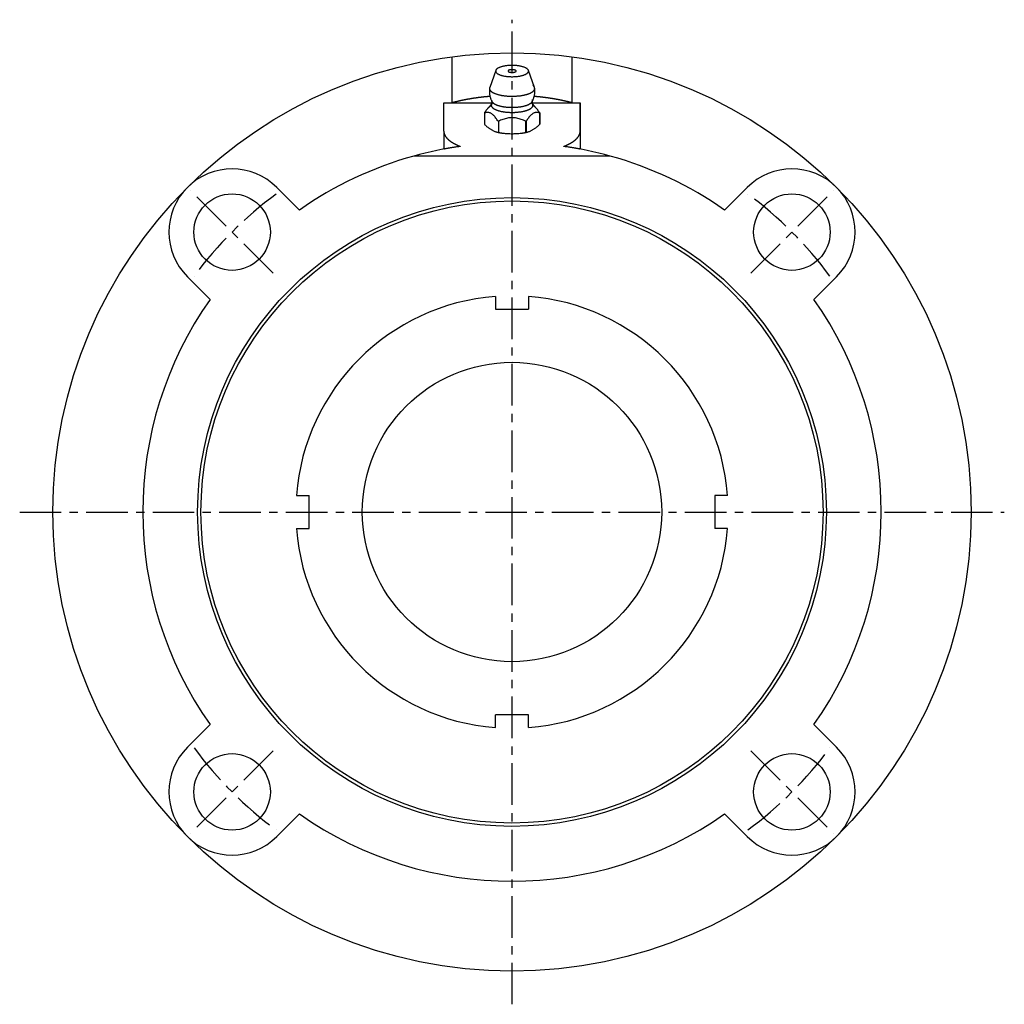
# Model space of a CAD drawing. Extents: x -148 to 326, y -148 to 326.
# Tile 1 of 10: x -148 to 148, y -148 to 148. Entities that reach past the tile are written whole.
import ezdxf

# ---------------------------------------------------------------- set-up
doc = ezdxf.new("R2010")
doc.units = 0
doc.header["$LTSCALE"] = 10
doc.linetypes.add('CENTER', pattern=[2, 1.25, -0.25, 0.25, -0.25])
doc.layers.get('0').update_dxf_attribs({"linetype": 'CONTINUOUS'})
doc.layers.add('CENTER', color=1, linetype='CENTER')

msp = doc.modelspace()

# ---------------------------------------------------------------- linework, layer by layer
for p, q in [((-18, 123.01), (-18, 136.82)), ((18, 136.82), (18, 123.01)), ((-4.88, 132.77), (-6.71, 127.6)), ((6.78, 127.6), (4.94, 132.77)), ((-20.5, 114.48), (-20.5, 123.01)), ((-20.5, 123.01), (-18, 123.01)), ((-18, 123.01), (-5.82, 123.01)), ((5.93, 123.01), (18, 123.01)), ((18, 123.01), (20.5, 123.01)), ((20.5, 114.48), (20.5, 123.01)), ((20.5, 123.01), (20.5, 109.09)), ((-8.29, 119.94), (-8.3, 116.61)), ((8.36, 119.97), (8.36, 116.64)), ((8.36, 116.61), (8.36, 119.94)), ((-4.09, 117.48), (-4.1, 114.15)), ((4.16, 114.15), (4.16, 117.48)), ((4.24, 117.5), (4.23, 114.16)), ((-20.5, 114.48), (-20.5, 109.09)), ((20.5, 114.48), (20.5, 109.09)), ((29.53, 107), (-29.53, 107)), ((-70.71, 97.58), (-63.9, 90.77)), ((63.9, 90.77), (70.71, 97.58)), ((-90.77, 63.9), (-97.58, 70.71)), ((97.58, 70.71), (90.77, 63.9)), ((-5, 64.81), (-5, 61)), ((5, 64.81), (5, 61)), ((-5, 61), (5, 61)), ((-64.81, 5), (-61, 5)), ((-61, -5), (-61, 5)), ((61, 5), (61, -5)), ((64.81, 5), (61, 5)), ((-64.81, -5), (-61, -5)), ((64.81, -5), (61, -5)), ((5, -61), (-5, -61)), ((-5, -64.81), (-5, -61)), ((5, -64.81), (5, -61)), ((-97.58, -70.71), (-90.77, -63.9)), ((90.77, -63.9), (97.58, -70.71)), ((-63.9, -90.77), (-70.71, -97.58)), ((70.71, -97.58), (63.9, -90.77))]:
    msp.add_line(p, q)
for points in [[(0.34, 132.96), (0.31, 132.97), (0.29, 132.97), (0.26, 132.97), (0.24, 132.97), (0.21, 132.97), (0.19, 132.97), (0.16, 132.98), (0.13, 132.98), (0.11, 132.98), (0.08, 132.98), (0.06, 132.98), (0.03, 132.98), (0.01, 132.98), (-0.02, 132.98), (-0.05, 132.98), (-0.07, 132.98), (-0.1, 132.98), (-0.12, 132.97), (-0.15, 132.97), (-0.17, 132.97), (-0.2, 132.97), (-0.22, 132.97), (-0.25, 132.97), (-0.28, 132.96)], [(-6.76, 127.43), (-6.78, 127.25), (-6.79, 127.08), (-6.8, 126.91), (-6.81, 126.74), (-6.81, 126.56), (-6.81, 126.39), (-6.8, 126.22), (-6.79, 126.04), (-6.78, 125.87), (-6.76, 125.7), (-6.73, 125.53), (-6.71, 125.36), (-6.67, 125.19), (-6.64, 125.02), (-6.6, 124.85), (-6.55, 124.68), (-6.5, 124.51), (-6.45, 124.35), (-6.39, 124.19), (-6.33, 124.03), (-6.26, 123.87), (-6.19, 123.71), (-6.12, 123.55), (-6.04, 123.4)], [(6.1, 123.4), (6.18, 123.55), (6.25, 123.71), (6.32, 123.87), (6.39, 124.03), (6.45, 124.19), (6.51, 124.35), (6.56, 124.51), (6.61, 124.68), (6.66, 124.85), (6.7, 125.02), (6.74, 125.19), (6.77, 125.36), (6.8, 125.53), (6.82, 125.7), (6.84, 125.87), (6.86, 126.04), (6.87, 126.22), (6.87, 126.39), (6.88, 126.56), (6.87, 126.74), (6.87, 126.91), (6.85, 127.08), (6.84, 127.25), (6.82, 127.43)], [(-8.29, 119.98), (-8.21, 120.1), (-8.13, 120.21), (-8.05, 120.33), (-7.97, 120.44), (-7.88, 120.55), (-7.8, 120.66), (-7.72, 120.77), (-7.64, 120.88), (-7.56, 120.99), (-7.47, 121.09), (-7.39, 121.19), (-7.31, 121.29), (-7.23, 121.38), (-7.15, 121.48), (-7.06, 121.57), (-6.98, 121.65), (-6.9, 121.73), (-6.81, 121.81), (-6.73, 121.89), (-6.65, 121.96), (-6.57, 122.03), (-6.48, 122.09), (-6.4, 122.15), (-6.32, 122.21)], [(-6.96, 121.67), (-6.92, 121.71), (-6.88, 121.75), (-6.85, 121.79), (-6.81, 121.83), (-6.77, 121.87), (-6.73, 121.91), (-6.69, 121.96), (-6.65, 122), (-6.62, 122.04), (-6.58, 122.09), (-6.54, 122.13), (-6.5, 122.18), (-6.46, 122.22), (-6.42, 122.27), (-6.39, 122.32), (-6.35, 122.37), (-6.31, 122.41), (-6.27, 122.46), (-6.24, 122.51), (-6.2, 122.56), (-6.16, 122.61), (-6.12, 122.66), (-6.09, 122.72), (-6.05, 122.77)], [(-6.06, 122.76), (-6.05, 122.76), (-6.05, 122.77), (-6.04, 122.79), (-6.03, 122.8), (-6.02, 122.82), (-6.01, 122.85), (-6, 122.87), (-5.99, 122.9), (-5.99, 122.93), (-5.98, 122.97), (-5.98, 123), (-5.97, 123.04), (-5.97, 123.07), (-5.97, 123.11), (-5.97, 123.15), (-5.98, 123.19), (-5.98, 123.22), (-5.99, 123.26), (-5.99, 123.29), (-6, 123.31), (-6.01, 123.34), (-6.02, 123.36), (-6.03, 123.38), (-6.04, 123.4)], [(6.1, 123.4), (6.09, 123.38), (6.08, 123.36), (6.07, 123.33), (6.07, 123.31), (6.06, 123.28), (6.05, 123.25), (6.04, 123.21), (6.04, 123.18), (6.04, 123.14), (6.03, 123.11), (6.03, 123.07), (6.04, 123.03), (6.04, 122.99), (6.05, 122.95), (6.05, 122.92), (6.06, 122.89), (6.07, 122.86), (6.08, 122.84), (6.09, 122.82), (6.09, 122.8), (6.1, 122.79), (6.11, 122.77), (6.11, 122.77), (6.12, 122.76)], [(6.11, 122.77), (6.15, 122.72), (6.19, 122.66), (6.22, 122.61), (6.26, 122.56), (6.3, 122.51), (6.34, 122.46), (6.37, 122.41), (6.41, 122.37), (6.45, 122.32), (6.49, 122.27), (6.53, 122.22), (6.56, 122.18), (6.6, 122.13), (6.64, 122.09), (6.68, 122.04), (6.72, 122), (6.76, 121.96), (6.79, 121.91), (6.83, 121.87), (6.87, 121.83), (6.91, 121.79), (6.95, 121.75), (6.98, 121.71), (7.02, 121.67)], [(6.12, 122.35), (6.22, 122.31), (6.31, 122.25), (6.4, 122.19), (6.5, 122.13), (6.59, 122.06), (6.68, 121.98), (6.78, 121.9), (6.87, 121.82), (6.96, 121.73), (7.06, 121.64), (7.15, 121.54), (7.24, 121.44), (7.34, 121.33), (7.43, 121.22), (7.52, 121.11), (7.62, 120.99), (7.71, 120.87), (7.8, 120.75), (7.89, 120.62), (7.99, 120.5), (8.08, 120.37), (8.17, 120.24), (8.26, 120.11), (8.35, 119.98)], [(-4.17, 117.5), (-4.34, 117.74), (-4.51, 117.98), (-4.68, 118.21), (-4.85, 118.44), (-5.03, 118.65), (-5.2, 118.86), (-5.37, 119.05), (-5.54, 119.23), (-5.71, 119.39), (-5.89, 119.54), (-6.06, 119.67), (-6.23, 119.78), (-6.41, 119.88), (-6.58, 119.95), (-6.75, 120.01), (-6.92, 120.05), (-7.1, 120.08), (-7.27, 120.09), (-7.44, 120.09), (-7.61, 120.07), (-7.78, 120.05), (-7.95, 120.02), (-8.12, 119.98), (-8.29, 119.94)], [(4.16, 117.48), (3.82, 117.62), (3.48, 117.76), (3.13, 117.89), (2.79, 118.02), (2.45, 118.13), (2.11, 118.24), (1.76, 118.33), (1.41, 118.4), (1.07, 118.47), (0.72, 118.51), (0.38, 118.54), (0.03, 118.55), (-0.31, 118.54), (-0.66, 118.51), (-1.01, 118.47), (-1.35, 118.4), (-1.7, 118.33), (-2.04, 118.24), (-2.39, 118.13), (-2.73, 118.02), (-3.07, 117.89), (-3.41, 117.76), (-3.75, 117.62), (-4.09, 117.48)], [(8.36, 119.94), (8.19, 119.98), (8.02, 120.02), (7.85, 120.05), (7.68, 120.07), (7.51, 120.09), (7.33, 120.09), (7.16, 120.08), (6.99, 120.05), (6.82, 120.01), (6.64, 119.95), (6.47, 119.88), (6.3, 119.78), (6.12, 119.67), (5.95, 119.54), (5.78, 119.39), (5.61, 119.23), (5.43, 119.05), (5.26, 118.86), (5.09, 118.65), (4.92, 118.44), (4.75, 118.21), (4.58, 117.98), (4.41, 117.74), (4.24, 117.5)], [(-8.3, 116.61), (-8.13, 116.43), (-7.96, 116.26), (-7.79, 116.1), (-7.62, 115.94), (-7.44, 115.79), (-7.27, 115.66), (-7.09, 115.53), (-6.91, 115.4), (-6.74, 115.29), (-6.57, 115.17), (-6.4, 115.07), (-6.23, 114.97), (-6.07, 114.87), (-5.9, 114.78), (-5.73, 114.68), (-5.55, 114.6), (-5.38, 114.51), (-5.2, 114.43), (-5.03, 114.36), (-4.85, 114.3), (-4.68, 114.25), (-4.5, 114.21), (-4.33, 114.18), (-4.17, 114.16)], [(4.23, 114.16), (4.4, 114.18), (4.57, 114.21), (4.74, 114.25), (4.91, 114.3), (5.09, 114.36), (5.27, 114.43), (5.44, 114.51), (5.62, 114.6), (5.79, 114.68), (5.96, 114.78), (6.13, 114.87), (6.3, 114.97), (6.46, 115.07), (6.63, 115.17), (6.8, 115.29), (6.98, 115.4), (7.15, 115.53), (7.33, 115.66), (7.51, 115.79), (7.68, 115.94), (7.86, 116.1), (8.03, 116.26), (8.2, 116.43), (8.36, 116.61)], [(-4.6, 114.23), (-4.53, 114.21), (-4.46, 114.19), (-4.38, 114.18), (-4.31, 114.16), (-4.23, 114.14), (-4.16, 114.13), (-4.08, 114.11), (-4.01, 114.1), (-3.93, 114.08), (-3.86, 114.06), (-3.78, 114.05), (-3.7, 114.04), (-3.62, 114.02), (-3.54, 114.01), (-3.47, 113.99), (-3.39, 113.98), (-3.31, 113.97), (-3.23, 113.95), (-3.15, 113.94), (-3.07, 113.93), (-2.99, 113.92), (-2.91, 113.91), (-2.83, 113.9), (-2.75, 113.88)], [(-4.1, 114.15), (-3.77, 114.07), (-3.43, 113.99), (-3.08, 113.93), (-2.74, 113.88), (-2.38, 113.84), (-2.03, 113.81), (-1.68, 113.78), (-1.33, 113.76), (-0.98, 113.75), (-0.64, 113.74), (-0.3, 113.73), (0.03, 113.73), (0.36, 113.73), (0.7, 113.74), (1.04, 113.75), (1.39, 113.76), (1.74, 113.78), (2.1, 113.81), (2.45, 113.84), (2.8, 113.88), (3.15, 113.93), (3.49, 113.99), (3.83, 114.07), (4.16, 114.15)], [(2.81, 113.88), (2.89, 113.9), (2.97, 113.91), (3.05, 113.92), (3.13, 113.93), (3.21, 113.94), (3.29, 113.95), (3.37, 113.97), (3.45, 113.98), (3.53, 113.99), (3.6, 114.01), (3.68, 114.02), (3.76, 114.03), (3.84, 114.05), (3.91, 114.06), (3.99, 114.08), (4.06, 114.09), (4.14, 114.11), (4.22, 114.13), (4.29, 114.14), (4.37, 114.16), (4.44, 114.18), (4.52, 114.19), (4.59, 114.21), (4.66, 114.23)], [(-15.54, 109.91), (-15.84, 109.86), (-16.13, 109.82), (-16.41, 109.78), (-16.69, 109.74), (-16.96, 109.7), (-17.22, 109.66), (-17.47, 109.62), (-17.71, 109.58), (-17.95, 109.54), (-18.17, 109.5), (-18.39, 109.47), (-18.59, 109.43), (-18.79, 109.4), (-18.97, 109.37), (-19.15, 109.34), (-19.31, 109.31), (-19.47, 109.28), (-19.61, 109.25), (-19.74, 109.23), (-19.87, 109.21), (-19.98, 109.19), (-20.08, 109.17), (-20.17, 109.15), (-20.25, 109.14), (-20.31, 109.13), (-20.37, 109.11), (-20.42, 109.11), (-20.45, 109.1), (-20.48, 109.09), (-20.49, 109.09), (-20.5, 109.09)], [(20.5, 109.09), (20.49, 109.09), (20.48, 109.09), (20.45, 109.1), (20.42, 109.11), (20.37, 109.11), (20.31, 109.13), (20.25, 109.14), (20.17, 109.15), (20.08, 109.17), (19.98, 109.19), (19.87, 109.21), (19.74, 109.23), (19.61, 109.25), (19.47, 109.28), (19.31, 109.31), (19.15, 109.34), (18.97, 109.37), (18.79, 109.4), (18.59, 109.43), (18.39, 109.47), (18.17, 109.5), (17.95, 109.54), (17.72, 109.58), (17.47, 109.62), (17.22, 109.66), (16.96, 109.7), (16.69, 109.74), (16.42, 109.78), (16.13, 109.82), (15.84, 109.86), (15.54, 109.91)]]:
    msp.add_lwpolyline(points)
for points in [[(4.98, 132.56, 0), (4.97, 132.65, 0), (4.96, 132.73, 0), (4.93, 132.81, 0), (4.89, 132.89, 0), (4.83, 132.97, 0), (4.77, 133.05, 0), (4.69, 133.13, 0), (4.6, 133.21, 0), (4.51, 133.29, 0), (4.4, 133.36, 0), (4.28, 133.43, 0), (4.15, 133.5, 0), (4.01, 133.57, 0), (3.86, 133.64, 0), (3.7, 133.7, 0), (3.53, 133.76, 0), (3.36, 133.82, 0), (3.17, 133.87, 0), (2.98, 133.92, 0), (2.78, 133.97, 0), (2.58, 134.01, 0), (2.36, 134.06, 0), (2.15, 134.09, 0), (1.93, 134.13, 0), (1.7, 134.16, 0), (1.47, 134.18, 0), (1.23, 134.21, 0), (1, 134.22, 0), (0.76, 134.24, 0), (0.52, 134.25, 0), (0.27, 134.25, 0), (0.03, 134.26, 0), (-0.21, 134.25, 0), (-0.45, 134.25, 0), (-0.69, 134.24, 0), (-0.93, 134.22, 0), (-1.17, 134.21, 0), (-1.4, 134.18, 0), (-1.64, 134.16, 0), (-1.86, 134.13, 0), (-2.08, 134.09, 0), (-2.3, 134.06, 0), (-2.51, 134.01, 0), (-2.72, 133.97, 0), (-2.92, 133.92, 0), (-3.11, 133.87, 0), (-3.29, 133.82, 0), (-3.47, 133.76, 0), (-3.64, 133.7, 0), (-3.79, 133.64, 0), (-3.94, 133.57, 0), (-4.08, 133.5, 0), (-4.21, 133.43, 0), (-4.33, 133.36, 0), (-4.44, 133.29, 0), (-4.54, 133.21, 0), (-4.63, 133.13, 0), (-4.7, 133.05, 0), (-4.77, 132.97, 0), (-4.82, 132.89, 0), (-4.86, 132.81, 0), (-4.89, 132.73, 0), (-4.91, 132.65, 0), (-4.92, 132.56, 0), (-4.91, 132.48, 0), (-4.89, 132.4, 0), (-4.86, 132.31, 0), (-4.82, 132.23, 0), (-4.77, 132.15, 0), (-4.7, 132.07, 0), (-4.63, 131.99, 0), (-4.54, 131.91, 0), (-4.44, 131.84, 0), (-4.33, 131.76, 0), (-4.21, 131.69, 0), (-4.08, 131.62, 0), (-3.94, 131.55, 0), (-3.79, 131.49, 0), (-3.64, 131.42, 0), (-3.47, 131.36, 0), (-3.29, 131.31, 0), (-3.11, 131.25, 0), (-2.92, 131.2, 0), (-2.72, 131.15, 0), (-2.51, 131.11, 0), (-2.3, 131.07, 0), (-2.08, 131.03, 0), (-1.86, 131, 0), (-1.64, 130.97, 0), (-1.4, 130.94, 0), (-1.17, 130.92, 0), (-0.93, 130.9, 0), (-0.69, 130.89, 0), (-0.45, 130.88, 0), (-0.21, 130.87, 0), (0.03, 130.87, 0), (0.27, 130.87, 0), (0.52, 130.88, 0), (0.76, 130.89, 0), (1, 130.9, 0), (1.23, 130.92, 0), (1.47, 130.94, 0), (1.7, 130.97, 0), (1.93, 131, 0), (2.15, 131.03, 0), (2.36, 131.07, 0), (2.58, 131.11, 0), (2.78, 131.15, 0), (2.98, 131.2, 0), (3.17, 131.25, 0), (3.36, 131.31, 0), (3.53, 131.36, 0), (3.7, 131.42, 0), (3.86, 131.49, 0), (4.01, 131.55, 0), (4.15, 131.62, 0), (4.28, 131.69, 0), (4.4, 131.76, 0), (4.51, 131.84, 0), (4.6, 131.91, 0), (4.69, 131.99, 0), (4.77, 132.07, 0), (4.83, 132.15, 0), (4.89, 132.23, 0), (4.93, 132.31, 0), (4.96, 132.4, 0), (4.97, 132.48, 0), (4.98, 132.56, 0)], [(1.25, 132.56, 0), (1.25, 132.58, 0), (1.24, 132.6, 0), (1.23, 132.62, 0), (1.22, 132.64, 0), (1.21, 132.66, 0), (1.19, 132.68, 0), (1.18, 132.7, 0), (1.15, 132.72, 0), (1.13, 132.74, 0), (1.1, 132.76, 0), (1.07, 132.78, 0), (1.04, 132.79, 0), (1.01, 132.81, 0), (0.97, 132.83, 0), (0.93, 132.84, 0), (0.89, 132.86, 0), (0.85, 132.87, 0), (0.8, 132.88, 0), (0.76, 132.9, 0), (0.71, 132.91, 0), (0.66, 132.92, 0), (0.6, 132.93, 0), (0.55, 132.94, 0), (0.5, 132.95, 0), (0.44, 132.95, 0), (0.38, 132.96, 0), (0.33, 132.97, 0), (0.27, 132.97, 0), (0.21, 132.97, 0), (0.15, 132.98, 0), (0.09, 132.98, 0), (0.03, 132.98, 0), (-0.03, 132.98, 0), (-0.09, 132.98, 0), (-0.15, 132.97, 0), (-0.21, 132.97, 0), (-0.26, 132.97, 0), (-0.32, 132.96, 0), (-0.38, 132.95, 0), (-0.43, 132.95, 0), (-0.49, 132.94, 0), (-0.54, 132.93, 0), (-0.59, 132.92, 0), (-0.64, 132.91, 0), (-0.69, 132.9, 0), (-0.74, 132.88, 0), (-0.78, 132.87, 0), (-0.83, 132.86, 0), (-0.87, 132.84, 0), (-0.91, 132.83, 0), (-0.94, 132.81, 0), (-0.98, 132.79, 0), (-1.01, 132.78, 0), (-1.04, 132.76, 0), (-1.07, 132.74, 0), (-1.09, 132.72, 0), (-1.11, 132.7, 0), (-1.13, 132.68, 0), (-1.15, 132.66, 0), (-1.16, 132.64, 0), (-1.17, 132.62, 0), (-1.18, 132.6, 0), (-1.18, 132.58, 0), (-1.18, 132.56, 0), (-1.18, 132.54, 0), (-1.18, 132.52, 0), (-1.17, 132.5, 0), (-1.16, 132.48, 0), (-1.15, 132.46, 0), (-1.13, 132.44, 0), (-1.11, 132.42, 0), (-1.09, 132.4, 0), (-1.07, 132.38, 0), (-1.04, 132.37, 0), (-1.01, 132.35, 0), (-0.98, 132.33, 0), (-0.94, 132.31, 0), (-0.91, 132.3, 0), (-0.87, 132.28, 0), (-0.83, 132.27, 0), (-0.78, 132.25, 0), (-0.74, 132.24, 0), (-0.69, 132.23, 0), (-0.64, 132.22, 0), (-0.59, 132.21, 0), (-0.54, 132.19, 0), (-0.49, 132.19, 0), (-0.43, 132.18, 0), (-0.38, 132.17, 0), (-0.32, 132.16, 0), (-0.26, 132.16, 0), (-0.21, 132.15, 0), (-0.15, 132.15, 0), (-0.09, 132.15, 0), (-0.03, 132.15, 0), (0.03, 132.15, 0), (0.09, 132.15, 0), (0.15, 132.15, 0), (0.21, 132.15, 0), (0.27, 132.15, 0), (0.33, 132.16, 0), (0.38, 132.16, 0), (0.44, 132.17, 0), (0.5, 132.18, 0), (0.55, 132.19, 0), (0.6, 132.19, 0), (0.66, 132.21, 0), (0.71, 132.22, 0), (0.76, 132.23, 0), (0.8, 132.24, 0), (0.85, 132.25, 0), (0.89, 132.27, 0), (0.93, 132.28, 0), (0.97, 132.3, 0), (1.01, 132.31, 0), (1.04, 132.33, 0), (1.07, 132.35, 0), (1.1, 132.37, 0), (1.13, 132.38, 0), (1.15, 132.4, 0), (1.18, 132.42, 0), (1.19, 132.44, 0), (1.21, 132.46, 0), (1.22, 132.48, 0), (1.23, 132.5, 0), (1.24, 132.52, 0), (1.25, 132.54, 0), (1.25, 132.56, 0)], [(-6.5, 127.97, 0), (-6.55, 127.9, 0), (-6.6, 127.83, 0), (-6.64, 127.77, 0), (-6.67, 127.7, 0), (-6.7, 127.63, 0), (-6.73, 127.56, 0), (-6.74, 127.49, 0), (-6.76, 127.42, 0), (-6.76, 127.35, 0), (-6.76, 127.28, 0), (-6.75, 127.22, 0), (-6.74, 127.15, 0), (-6.72, 127.08, 0), (-6.7, 127.01, 0), (-6.67, 126.94, 0), (-6.63, 126.87, 0), (-6.59, 126.81, 0), (-6.54, 126.74, 0), (-6.49, 126.67, 0), (-6.43, 126.61, 0), (-6.36, 126.54, 0), (-6.29, 126.47, 0), (-6.22, 126.41, 0), (-6.14, 126.35, 0), (-6.05, 126.28, 0), (-5.95, 126.22, 0), (-5.86, 126.16, 0), (-5.75, 126.1, 0), (-5.64, 126.05, 0), (-5.53, 125.99, 0), (-5.41, 125.93, 0), (-5.29, 125.88, 0), (-5.16, 125.82, 0), (-5.03, 125.77, 0), (-4.89, 125.72, 0), (-4.75, 125.67, 0), (-4.6, 125.62, 0), (-4.45, 125.58, 0), (-4.3, 125.53, 0), (-4.14, 125.49, 0), (-3.98, 125.45, 0), (-3.82, 125.41, 0), (-3.65, 125.37, 0), (-3.48, 125.33, 0), (-3.3, 125.3, 0), (-3.13, 125.26, 0), (-2.94, 125.23, 0), (-2.76, 125.2, 0), (-2.58, 125.18, 0), (-2.39, 125.15, 0), (-2.2, 125.13, 0), (-2.01, 125.11, 0), (-1.81, 125.08, 0), (-1.62, 125.07, 0), (-1.42, 125.05, 0), (-1.22, 125.04, 0), (-1.02, 125.03, 0), (-0.82, 125.02, 0), (-0.62, 125.01, 0), (-0.42, 125, 0), (-0.22, 125, 0), (-0.02, 125, 0), (0.18, 125, 0), (0.39, 125, 0), (0.59, 125, 0), (0.79, 125.01, 0), (0.99, 125.02, 0), (1.19, 125.03, 0), (1.39, 125.04, 0), (1.59, 125.06, 0), (1.78, 125.08, 0), (1.98, 125.09, 0), (2.17, 125.11, 0), (2.36, 125.14, 0), (2.55, 125.16, 0), (2.74, 125.19, 0), (2.92, 125.22, 0), (3.1, 125.25, 0), (3.28, 125.28, 0), (3.46, 125.31, 0), (3.63, 125.35, 0), (3.8, 125.39, 0), (3.97, 125.43, 0), (4.13, 125.47, 0), (4.29, 125.51, 0), (4.44, 125.56, 0), (4.6, 125.6, 0), (4.74, 125.65, 0), (4.89, 125.7, 0), (5.03, 125.75, 0), (5.16, 125.8, 0), (5.29, 125.85, 0), (5.42, 125.91, 0), (5.54, 125.96, 0), (5.65, 126.02, 0), (5.76, 126.08, 0), (5.87, 126.13, 0), (5.97, 126.19, 0), (6.07, 126.25, 0), (6.16, 126.32, 0), (6.24, 126.38, 0), (6.32, 126.44, 0), (6.39, 126.51, 0), (6.46, 126.57, 0), (6.52, 126.64, 0), (6.58, 126.7, 0), (6.63, 126.77, 0), (6.68, 126.84, 0), (6.72, 126.91, 0), (6.75, 126.98, 0), (6.78, 127.04, 0), (6.8, 127.11, 0), (6.81, 127.18, 0), (6.82, 127.25, 0), (6.83, 127.32, 0), (6.82, 127.39, 0), (6.81, 127.46, 0), (6.8, 127.53, 0), (6.78, 127.6, 0), (6.75, 127.67, 0), (6.72, 127.73, 0), (6.68, 127.8, 0), (6.64, 127.87, 0), (6.59, 127.94, 0), (6.53, 128, 0), (6.47, 128.07, 0), (6.4, 128.13, 0), (6.33, 128.2, 0)], [(-6.5, 124.94, 0), (-6.6, 124.93, 0), (-6.7, 124.92, 0), (-6.79, 124.92, 0), (-6.89, 124.91, 0), (-6.99, 124.9, 0), (-7.09, 124.89, 0), (-7.18, 124.88, 0), (-7.28, 124.87, 0), (-7.38, 124.86, 0), (-7.47, 124.85, 0), (-7.57, 124.84, 0), (-7.67, 124.84, 0), (-7.76, 124.83, 0), (-7.86, 124.82, 0), (-7.95, 124.81, 0), (-8.05, 124.8, 0), (-8.15, 124.79, 0), (-8.24, 124.78, 0), (-8.34, 124.77, 0), (-8.43, 124.76, 0), (-8.53, 124.75, 0), (-8.62, 124.74, 0), (-8.72, 124.73, 0), (-8.82, 124.72, 0), (-8.91, 124.71, 0), (-9.01, 124.69, 0), (-9.1, 124.68, 0), (-9.2, 124.67, 0), (-9.29, 124.66, 0), (-9.39, 124.65, 0), (-9.48, 124.64, 0), (-9.57, 124.63, 0), (-9.67, 124.62, 0), (-9.76, 124.6, 0), (-9.86, 124.59, 0), (-9.95, 124.58, 0), (-10.05, 124.57, 0), (-10.14, 124.56, 0), (-10.23, 124.54, 0), (-10.33, 124.53, 0), (-10.42, 124.52, 0), (-10.51, 124.51, 0), (-10.61, 124.49, 0), (-10.7, 124.48, 0), (-10.79, 124.47, 0), (-10.89, 124.45, 0), (-10.98, 124.44, 0), (-11.07, 124.43, 0), (-11.16, 124.41, 0), (-11.26, 124.4, 0), (-11.35, 124.39, 0), (-11.44, 124.37, 0), (-11.53, 124.36, 0), (-11.63, 124.34, 0), (-11.72, 124.33, 0), (-11.81, 124.32, 0), (-11.9, 124.3, 0), (-11.99, 124.29, 0), (-12.08, 124.27, 0), (-12.17, 124.26, 0), (-12.27, 124.24, 0), (-12.36, 124.23, 0), (-12.45, 124.21, 0), (-12.54, 124.2, 0), (-12.63, 124.18, 0), (-12.72, 124.17, 0), (-12.81, 124.15, 0), (-12.9, 124.14, 0), (-12.99, 124.12, 0), (-13.08, 124.11, 0), (-13.17, 124.09, 0), (-13.26, 124.07, 0), (-13.35, 124.06, 0), (-13.44, 124.04, 0), (-13.53, 124.03, 0), (-13.61, 124.01, 0), (-13.7, 123.99, 0), (-13.79, 123.98, 0), (-13.88, 123.96, 0), (-13.97, 123.94, 0), (-14.06, 123.93, 0), (-14.15, 123.91, 0), (-14.23, 123.89, 0), (-14.32, 123.87, 0), (-14.41, 123.86, 0), (-14.5, 123.84, 0), (-14.58, 123.82, 0), (-14.67, 123.8, 0), (-14.76, 123.79, 0), (-14.84, 123.77, 0), (-14.93, 123.75, 0), (-15.02, 123.73, 0), (-15.1, 123.71, 0), (-15.19, 123.7, 0), (-15.27, 123.68, 0), (-15.36, 123.66, 0), (-15.45, 123.64, 0), (-15.53, 123.62, 0), (-15.62, 123.6, 0), (-15.7, 123.58, 0), (-15.79, 123.56, 0), (-15.87, 123.55, 0), (-15.96, 123.53, 0), (-16.04, 123.51, 0), (-16.12, 123.49, 0), (-16.21, 123.47, 0), (-16.29, 123.45, 0), (-16.38, 123.43, 0), (-16.46, 123.41, 0), (-16.54, 123.39, 0), (-16.63, 123.37, 0), (-16.71, 123.35, 0), (-16.79, 123.33, 0), (-16.87, 123.31, 0), (-16.96, 123.29, 0), (-17.04, 123.27, 0), (-17.12, 123.25, 0), (-17.2, 123.22, 0), (-17.28, 123.2, 0), (-17.36, 123.18, 0), (-17.45, 123.16, 0), (-17.53, 123.14, 0), (-17.61, 123.12, 0), (-17.69, 123.1, 0), (-17.77, 123.08, 0), (-17.85, 123.06, 0), (-17.93, 123.03, 0), (-18.01, 123.01, 0)], [(18.01, 123.01, 0), (17.93, 123.03, 0), (17.85, 123.06, 0), (17.77, 123.08, 0), (17.69, 123.1, 0), (17.61, 123.12, 0), (17.53, 123.14, 0), (17.45, 123.16, 0), (17.37, 123.18, 0), (17.29, 123.2, 0), (17.21, 123.22, 0), (17.13, 123.24, 0), (17.05, 123.26, 0), (16.97, 123.28, 0), (16.88, 123.31, 0), (16.8, 123.33, 0), (16.72, 123.34, 0), (16.64, 123.36, 0), (16.56, 123.39, 0), (16.47, 123.41, 0), (16.39, 123.42, 0), (16.31, 123.44, 0), (16.22, 123.46, 0), (16.14, 123.48, 0), (16.06, 123.5, 0), (15.97, 123.52, 0), (15.89, 123.54, 0), (15.81, 123.56, 0), (15.72, 123.58, 0), (15.64, 123.6, 0), (15.55, 123.62, 0), (15.47, 123.64, 0), (15.38, 123.65, 0), (15.3, 123.67, 0), (15.21, 123.69, 0), (15.13, 123.71, 0), (15.04, 123.73, 0), (14.96, 123.74, 0), (14.87, 123.76, 0), (14.79, 123.78, 0), (14.7, 123.8, 0), (14.61, 123.81, 0), (14.53, 123.83, 0), (14.44, 123.85, 0), (14.36, 123.87, 0), (14.27, 123.88, 0), (14.18, 123.9, 0), (14.09, 123.92, 0), (14.01, 123.94, 0), (13.92, 123.95, 0), (13.83, 123.97, 0), (13.74, 123.98, 0), (13.66, 124, 0), (13.57, 124.02, 0), (13.48, 124.03, 0), (13.39, 124.05, 0), (13.3, 124.07, 0), (13.21, 124.08, 0), (13.13, 124.1, 0), (13.04, 124.11, 0), (12.95, 124.13, 0), (12.86, 124.14, 0), (12.77, 124.16, 0), (12.68, 124.17, 0), (12.59, 124.19, 0), (12.5, 124.2, 0), (12.41, 124.22, 0), (12.32, 124.23, 0), (12.23, 124.25, 0), (12.14, 124.27, 0), (12.05, 124.28, 0), (11.96, 124.29, 0), (11.87, 124.31, 0), (11.78, 124.32, 0), (11.69, 124.34, 0), (11.6, 124.35, 0), (11.5, 124.36, 0), (11.41, 124.38, 0), (11.32, 124.39, 0), (11.23, 124.41, 0), (11.14, 124.42, 0), (11.05, 124.43, 0), (10.95, 124.44, 0), (10.86, 124.46, 0), (10.77, 124.47, 0), (10.68, 124.48, 0), (10.59, 124.5, 0), (10.49, 124.51, 0), (10.4, 124.52, 0), (10.31, 124.53, 0), (10.21, 124.55, 0), (10.12, 124.56, 0), (10.03, 124.57, 0), (9.94, 124.58, 0), (9.84, 124.59, 0), (9.75, 124.61, 0), (9.66, 124.62, 0), (9.56, 124.63, 0), (9.47, 124.64, 0), (9.37, 124.65, 0), (9.28, 124.66, 0), (9.19, 124.67, 0), (9.09, 124.69, 0), (9, 124.7, 0), (8.9, 124.71, 0), (8.81, 124.72, 0), (8.71, 124.73, 0), (8.62, 124.74, 0), (8.53, 124.75, 0), (8.43, 124.76, 0), (8.34, 124.77, 0), (8.24, 124.78, 0), (8.15, 124.79, 0), (8.05, 124.8, 0), (7.96, 124.81, 0), (7.86, 124.82, 0), (7.76, 124.83, 0), (7.67, 124.84, 0), (7.57, 124.84, 0), (7.48, 124.85, 0), (7.38, 124.86, 0), (7.29, 124.87, 0), (7.19, 124.88, 0), (7.09, 124.89, 0), (7, 124.9, 0), (6.9, 124.91, 0), (6.81, 124.91, 0), (6.71, 124.92, 0), (6.61, 124.93, 0)], [(-5.95, 122.89, 0), (-6.01, 122.83, 0), (-6.05, 122.77, 0), (-6.09, 122.7, 0), (-6.13, 122.64, 0), (-6.16, 122.58, 0), (-6.18, 122.52, 0), (-6.2, 122.45, 0), (-6.21, 122.39, 0), (-6.22, 122.33, 0), (-6.22, 122.26, 0), (-6.22, 122.2, 0), (-6.21, 122.13, 0), (-6.2, 122.07, 0), (-6.18, 122.01, 0), (-6.15, 121.94, 0), (-6.12, 121.88, 0), (-6.08, 121.82, 0), (-6.04, 121.76, 0), (-5.99, 121.7, 0), (-5.94, 121.64, 0), (-5.88, 121.58, 0), (-5.82, 121.52, 0), (-5.75, 121.46, 0), (-5.68, 121.4, 0), (-5.6, 121.34, 0), (-5.52, 121.28, 0), (-5.43, 121.23, 0), (-5.34, 121.17, 0), (-5.24, 121.12, 0), (-5.14, 121.06, 0), (-5.03, 121.01, 0), (-4.92, 120.96, 0), (-4.81, 120.91, 0), (-4.69, 120.86, 0), (-4.56, 120.81, 0), (-4.43, 120.77, 0), (-4.3, 120.72, 0), (-4.17, 120.68, 0), (-4.03, 120.64, 0), (-3.88, 120.6, 0), (-3.74, 120.56, 0), (-3.59, 120.52, 0), (-3.43, 120.49, 0), (-3.28, 120.45, 0), (-3.12, 120.42, 0), (-2.96, 120.39, 0), (-2.79, 120.36, 0), (-2.62, 120.33, 0), (-2.46, 120.3, 0), (-2.28, 120.28, 0), (-2.11, 120.26, 0), (-1.93, 120.24, 0), (-1.76, 120.22, 0), (-1.58, 120.2, 0), (-1.4, 120.18, 0), (-1.22, 120.17, 0), (-1.03, 120.16, 0), (-0.85, 120.15, 0), (-0.67, 120.14, 0), (-0.48, 120.14, 0), (-0.3, 120.13, 0), (-0.11, 120.13, 0), (0.07, 120.13, 0), (0.26, 120.13, 0), (0.45, 120.13, 0), (0.63, 120.14, 0), (0.82, 120.14, 0), (1, 120.15, 0), (1.18, 120.16, 0), (1.36, 120.18, 0), (1.55, 120.19, 0), (1.72, 120.21, 0), (1.9, 120.22, 0), (2.08, 120.25, 0), (2.25, 120.27, 0), (2.43, 120.29, 0), (2.6, 120.32, 0), (2.77, 120.34, 0), (2.93, 120.37, 0), (3.09, 120.4, 0), (3.25, 120.43, 0), (3.41, 120.47, 0), (3.57, 120.5, 0), (3.72, 120.54, 0), (3.87, 120.58, 0), (4.01, 120.62, 0), (4.15, 120.66, 0), (4.29, 120.7, 0), (4.43, 120.75, 0), (4.56, 120.79, 0), (4.68, 120.84, 0), (4.8, 120.89, 0), (4.92, 120.93, 0), (5.04, 120.98, 0), (5.15, 121.04, 0), (5.25, 121.09, 0), (5.35, 121.14, 0), (5.45, 121.2, 0), (5.54, 121.25, 0), (5.62, 121.31, 0), (5.7, 121.37, 0), (5.78, 121.42, 0), (5.85, 121.48, 0), (5.91, 121.54, 0), (5.97, 121.6, 0), (6.03, 121.66, 0), (6.08, 121.72, 0), (6.12, 121.79, 0), (6.16, 121.85, 0), (6.2, 121.91, 0), (6.23, 121.97, 0), (6.25, 122.04, 0), (6.27, 122.1, 0), (6.28, 122.16, 0), (6.28, 122.23, 0), (6.29, 122.29, 0), (6.28, 122.35, 0), (6.27, 122.42, 0), (6.25, 122.48, 0), (6.23, 122.54, 0), (6.21, 122.61, 0), (6.17, 122.67, 0), (6.14, 122.73, 0), (6.09, 122.79, 0), (6.05, 122.86, 0), (5.99, 122.92, 0), (5.93, 122.98, 0), (5.87, 123.04, 0)], [(-6.13, 123.77, 0), (-6.13, 123.72, 0), (-6.13, 123.67, 0), (-6.12, 123.61, 0), (-6.1, 123.56, 0), (-6.09, 123.5, 0), (-6.06, 123.45, 0), (-6.04, 123.4, 0), (-6.01, 123.34, 0), (-5.98, 123.29, 0), (-5.94, 123.24, 0), (-5.9, 123.19, 0), (-5.85, 123.14, 0), (-5.8, 123.09, 0), (-5.75, 123.04, 0), (-5.7, 122.99, 0), (-5.64, 122.94, 0), (-5.57, 122.89, 0), (-5.5, 122.84, 0), (-5.43, 122.79, 0), (-5.36, 122.74, 0), (-5.28, 122.7, 0), (-5.2, 122.65, 0), (-5.12, 122.61, 0), (-5.03, 122.56, 0), (-4.94, 122.52, 0), (-4.84, 122.47, 0), (-4.74, 122.43, 0), (-4.64, 122.39, 0), (-4.54, 122.35, 0), (-4.43, 122.31, 0), (-4.32, 122.27, 0), (-4.21, 122.24, 0), (-4.1, 122.2, 0), (-3.98, 122.16, 0), (-3.86, 122.13, 0), (-3.74, 122.1, 0), (-3.61, 122.06, 0), (-3.48, 122.03, 0), (-3.35, 122, 0), (-3.22, 121.97, 0), (-3.09, 121.95, 0), (-2.95, 121.92, 0), (-2.81, 121.89, 0), (-2.67, 121.87, 0), (-2.53, 121.85, 0), (-2.39, 121.83, 0), (-2.24, 121.81, 0), (-2.09, 121.79, 0), (-1.95, 121.77, 0), (-1.8, 121.75, 0), (-1.65, 121.74, 0), (-1.5, 121.72, 0), (-1.34, 121.71, 0), (-1.19, 121.7, 0), (-1.04, 121.69, 0), (-0.88, 121.68, 0), (-0.73, 121.67, 0), (-0.57, 121.67, 0), (-0.41, 121.66, 0), (-0.26, 121.66, 0), (-0.1, 121.66, 0), (0.06, 121.66, 0), (0.21, 121.66, 0), (0.37, 121.66, 0), (0.53, 121.66, 0), (0.68, 121.67, 0), (0.84, 121.67, 0), (0.99, 121.68, 0), (1.15, 121.69, 0), (1.3, 121.7, 0), (1.45, 121.71, 0), (1.61, 121.73, 0), (1.76, 121.74, 0), (1.91, 121.76, 0), (2.06, 121.77, 0), (2.2, 121.79, 0), (2.35, 121.81, 0), (2.49, 121.83, 0), (2.64, 121.85, 0), (2.78, 121.88, 0), (2.92, 121.9, 0), (3.06, 121.93, 0), (3.19, 121.95, 0), (3.32, 121.98, 0), (3.46, 122.01, 0), (3.59, 122.04, 0), (3.71, 122.07, 0), (3.84, 122.11, 0), (3.96, 122.14, 0), (4.08, 122.17, 0), (4.2, 122.21, 0), (4.31, 122.25, 0), (4.42, 122.28, 0), (4.53, 122.32, 0), (4.64, 122.36, 0), (4.74, 122.4, 0), (4.84, 122.45, 0), (4.93, 122.49, 0), (5.03, 122.53, 0), (5.12, 122.58, 0), (5.21, 122.62, 0), (5.29, 122.67, 0), (5.37, 122.71, 0), (5.45, 122.76, 0), (5.52, 122.81, 0), (5.59, 122.85, 0), (5.66, 122.9, 0), (5.72, 122.95, 0), (5.78, 123, 0), (5.83, 123.05, 0), (5.88, 123.1, 0), (5.93, 123.15, 0), (5.97, 123.2, 0), (6.01, 123.26, 0), (6.05, 123.31, 0), (6.08, 123.36, 0), (6.11, 123.41, 0), (6.13, 123.47, 0), (6.15, 123.52, 0), (6.17, 123.57, 0), (6.18, 123.63, 0), (6.19, 123.68, 0), (6.2, 123.73, 0), (6.2, 123.79, 0), (6.19, 123.84, 0), (6.19, 123.9, 0), (6.17, 123.95, 0), (6.16, 124, 0)], [(-4.17, 117.5, 0), (-4.17, 117.5, 0), (-4.17, 117.5, 0), (-4.17, 117.5, 0), (-4.17, 117.5, 0), (-4.17, 117.5, 0), (-4.17, 117.5, 0), (-4.17, 117.5, 0), (-4.17, 117.5, 0), (-4.17, 117.5, 0), (-4.17, 117.5, 0), (-4.17, 117.5, 0), (-4.16, 117.5, 0), (-4.16, 117.5, 0), (-4.16, 117.5, 0), (-4.16, 117.5, 0), (-4.16, 117.5, 0), (-4.16, 117.5, 0), (-4.16, 117.5, 0), (-4.16, 117.5, 0), (-4.16, 117.49, 0), (-4.16, 117.49, 0), (-4.16, 117.49, 0), (-4.16, 117.49, 0), (-4.16, 117.49, 0), (-4.16, 117.49, 0), (-4.16, 117.49, 0), (-4.16, 117.49, 0), (-4.15, 117.49, 0), (-4.15, 117.49, 0), (-4.15, 117.49, 0), (-4.15, 117.49, 0), (-4.15, 117.49, 0), (-4.15, 117.49, 0), (-4.15, 117.49, 0), (-4.15, 117.49, 0), (-4.15, 117.49, 0), (-4.15, 117.49, 0), (-4.15, 117.49, 0), (-4.15, 117.49, 0), (-4.15, 117.49, 0), (-4.15, 117.49, 0), (-4.15, 117.49, 0), (-4.15, 117.49, 0), (-4.14, 117.49, 0), (-4.14, 117.49, 0), (-4.14, 117.49, 0), (-4.14, 117.49, 0), (-4.14, 117.49, 0), (-4.14, 117.49, 0), (-4.14, 117.49, 0), (-4.14, 117.49, 0), (-4.14, 117.49, 0), (-4.14, 117.49, 0), (-4.14, 117.49, 0), (-4.14, 117.49, 0), (-4.14, 117.49, 0), (-4.14, 117.49, 0), (-4.14, 117.49, 0), (-4.14, 117.49, 0), (-4.13, 117.49, 0), (-4.13, 117.49, 0), (-4.13, 117.49, 0), (-4.13, 117.49, 0), (-4.13, 117.49, 0), (-4.13, 117.49, 0), (-4.13, 117.49, 0), (-4.13, 117.49, 0), (-4.13, 117.49, 0), (-4.13, 117.49, 0), (-4.13, 117.49, 0), (-4.13, 117.49, 0), (-4.13, 117.49, 0), (-4.13, 117.49, 0), (-4.13, 117.49, 0), (-4.13, 117.49, 0), (-4.12, 117.49, 0), (-4.12, 117.49, 0), (-4.12, 117.49, 0), (-4.12, 117.49, 0), (-4.12, 117.49, 0), (-4.12, 117.49, 0), (-4.12, 117.49, 0), (-4.12, 117.49, 0), (-4.12, 117.49, 0), (-4.12, 117.49, 0), (-4.12, 117.49, 0), (-4.12, 117.49, 0), (-4.12, 117.49, 0), (-4.12, 117.49, 0), (-4.12, 117.49, 0), (-4.12, 117.49, 0), (-4.11, 117.48, 0), (-4.11, 117.48, 0), (-4.11, 117.48, 0), (-4.11, 117.48, 0), (-4.11, 117.48, 0), (-4.11, 117.48, 0), (-4.11, 117.48, 0), (-4.11, 117.48, 0), (-4.11, 117.48, 0), (-4.11, 117.48, 0), (-4.11, 117.48, 0), (-4.11, 117.48, 0), (-4.11, 117.48, 0), (-4.11, 117.48, 0), (-4.11, 117.48, 0), (-4.1, 117.48, 0), (-4.1, 117.48, 0), (-4.1, 117.48, 0), (-4.1, 117.48, 0), (-4.1, 117.48, 0), (-4.1, 117.48, 0), (-4.1, 117.48, 0), (-4.1, 117.48, 0), (-4.1, 117.48, 0), (-4.1, 117.48, 0), (-4.1, 117.48, 0), (-4.1, 117.48, 0), (-4.1, 117.48, 0), (-4.1, 117.48, 0), (-4.1, 117.48, 0), (-4.1, 117.48, 0), (-4.09, 117.48, 0), (-4.09, 117.48, 0), (-4.09, 117.48, 0), (-4.09, 117.48, 0), (-4.09, 117.48, 0), (-4.09, 117.48, 0)], [(-20.5, 114.48, 0), (-20.5, 114.44, 0), (-20.5, 114.4, 0), (-20.5, 114.36, 0), (-20.49, 114.32, 0), (-20.49, 114.28, 0), (-20.49, 114.25, 0), (-20.48, 114.21, 0), (-20.48, 114.17, 0), (-20.47, 114.13, 0), (-20.47, 114.09, 0), (-20.46, 114.05, 0), (-20.45, 114.01, 0), (-20.45, 113.97, 0), (-20.44, 113.94, 0), (-20.43, 113.9, 0), (-20.42, 113.86, 0), (-20.41, 113.82, 0), (-20.4, 113.78, 0), (-20.39, 113.74, 0), (-20.37, 113.7, 0), (-20.36, 113.66, 0), (-20.35, 113.62, 0), (-20.33, 113.59, 0), (-20.32, 113.55, 0), (-20.3, 113.51, 0), (-20.29, 113.47, 0), (-20.27, 113.43, 0), (-20.25, 113.39, 0), (-20.23, 113.36, 0), (-20.22, 113.32, 0), (-20.2, 113.28, 0), (-20.18, 113.24, 0), (-20.16, 113.2, 0), (-20.14, 113.16, 0), (-20.11, 113.13, 0), (-20.09, 113.09, 0), (-20.07, 113.05, 0), (-20.05, 113.01, 0), (-20.02, 112.97, 0), (-20, 112.94, 0), (-19.97, 112.9, 0), (-19.95, 112.86, 0), (-19.92, 112.82, 0), (-19.89, 112.78, 0), (-19.86, 112.75, 0), (-19.84, 112.71, 0), (-19.81, 112.67, 0), (-19.78, 112.63, 0), (-19.75, 112.6, 0), (-19.72, 112.56, 0), (-19.68, 112.52, 0), (-19.65, 112.48, 0), (-19.62, 112.45, 0), (-19.59, 112.41, 0), (-19.55, 112.37, 0), (-19.52, 112.33, 0), (-19.48, 112.3, 0), (-19.45, 112.26, 0), (-19.41, 112.22, 0), (-19.37, 112.19, 0), (-19.34, 112.15, 0), (-19.3, 112.11, 0), (-19.26, 112.08, 0), (-19.22, 112.04, 0), (-19.18, 112, 0), (-19.14, 111.97, 0), (-19.1, 111.93, 0), (-19.06, 111.89, 0), (-19.02, 111.86, 0), (-18.97, 111.82, 0), (-18.93, 111.79, 0), (-18.88, 111.75, 0), (-18.84, 111.72, 0), (-18.8, 111.68, 0), (-18.75, 111.64, 0), (-18.7, 111.61, 0), (-18.66, 111.57, 0), (-18.61, 111.54, 0), (-18.56, 111.5, 0), (-18.51, 111.47, 0), (-18.46, 111.43, 0), (-18.41, 111.4, 0), (-18.36, 111.36, 0), (-18.31, 111.33, 0), (-18.26, 111.29, 0), (-18.21, 111.26, 0), (-18.16, 111.22, 0), (-18.1, 111.19, 0), (-18.05, 111.16, 0), (-18, 111.12, 0), (-17.94, 111.09, 0), (-17.89, 111.05, 0), (-17.83, 111.02, 0), (-17.77, 110.98, 0), (-17.72, 110.95, 0), (-17.66, 110.92, 0), (-17.6, 110.88, 0), (-17.54, 110.85, 0), (-17.48, 110.82, 0), (-17.42, 110.78, 0), (-17.36, 110.75, 0), (-17.3, 110.72, 0), (-17.24, 110.69, 0), (-17.18, 110.65, 0), (-17.12, 110.62, 0), (-17.05, 110.59, 0), (-16.99, 110.56, 0), (-16.93, 110.52, 0), (-16.86, 110.49, 0), (-16.8, 110.46, 0), (-16.73, 110.43, 0), (-16.67, 110.4, 0), (-16.6, 110.36, 0), (-16.53, 110.33, 0), (-16.46, 110.3, 0), (-16.4, 110.27, 0), (-16.33, 110.24, 0), (-16.26, 110.21, 0), (-16.19, 110.18, 0), (-16.12, 110.15, 0), (-16.05, 110.12, 0), (-15.98, 110.09, 0), (-15.91, 110.06, 0), (-15.83, 110.03, 0), (-15.76, 110, 0), (-15.69, 109.97, 0), (-15.61, 109.94, 0), (-15.54, 109.91, 0)], [(4.16, 114.15, 0), (4.16, 114.15, 0), (4.17, 114.15, 0), (4.17, 114.15, 0), (4.17, 114.15, 0), (4.17, 114.15, 0), (4.17, 114.15, 0), (4.17, 114.15, 0), (4.17, 114.15, 0), (4.17, 114.15, 0), (4.17, 114.15, 0), (4.17, 114.15, 0), (4.17, 114.15, 0), (4.17, 114.15, 0), (4.17, 114.15, 0), (4.17, 114.15, 0), (4.17, 114.15, 0), (4.17, 114.15, 0), (4.17, 114.15, 0), (4.17, 114.15, 0), (4.17, 114.15, 0), (4.18, 114.15, 0), (4.18, 114.15, 0), (4.18, 114.15, 0), (4.18, 114.15, 0), (4.18, 114.15, 0), (4.18, 114.15, 0), (4.18, 114.15, 0), (4.18, 114.15, 0), (4.18, 114.15, 0), (4.18, 114.15, 0), (4.18, 114.15, 0), (4.18, 114.15, 0), (4.18, 114.15, 0), (4.18, 114.15, 0), (4.18, 114.15, 0), (4.18, 114.15, 0), (4.18, 114.15, 0), (4.18, 114.15, 0), (4.18, 114.15, 0), (4.19, 114.15, 0), (4.19, 114.15, 0), (4.19, 114.15, 0), (4.19, 114.15, 0), (4.19, 114.15, 0), (4.19, 114.15, 0), (4.19, 114.15, 0), (4.19, 114.15, 0), (4.19, 114.15, 0), (4.19, 114.15, 0), (4.19, 114.15, 0), (4.19, 114.15, 0), (4.19, 114.15, 0), (4.19, 114.15, 0), (4.19, 114.15, 0), (4.19, 114.15, 0), (4.19, 114.16, 0), (4.19, 114.16, 0), (4.19, 114.16, 0), (4.2, 114.16, 0), (4.2, 114.16, 0), (4.2, 114.16, 0), (4.2, 114.16, 0), (4.2, 114.16, 0), (4.2, 114.16, 0), (4.2, 114.16, 0), (4.2, 114.16, 0), (4.2, 114.16, 0), (4.2, 114.16, 0), (4.2, 114.16, 0), (4.2, 114.16, 0), (4.2, 114.16, 0), (4.2, 114.16, 0), (4.2, 114.16, 0), (4.2, 114.16, 0), (4.2, 114.16, 0), (4.2, 114.16, 0), (4.2, 114.16, 0), (4.21, 114.16, 0), (4.21, 114.16, 0), (4.21, 114.16, 0), (4.21, 114.16, 0), (4.21, 114.16, 0), (4.21, 114.16, 0), (4.21, 114.16, 0), (4.21, 114.16, 0), (4.21, 114.16, 0), (4.21, 114.16, 0), (4.21, 114.16, 0), (4.21, 114.16, 0), (4.21, 114.16, 0), (4.21, 114.16, 0), (4.21, 114.16, 0), (4.21, 114.16, 0), (4.21, 114.16, 0), (4.21, 114.16, 0), (4.21, 114.16, 0), (4.22, 114.16, 0), (4.22, 114.16, 0), (4.22, 114.16, 0), (4.22, 114.16, 0), (4.22, 114.16, 0), (4.22, 114.16, 0), (4.22, 114.16, 0), (4.22, 114.16, 0), (4.22, 114.16, 0), (4.22, 114.16, 0), (4.22, 114.16, 0), (4.22, 114.16, 0), (4.22, 114.16, 0), (4.22, 114.16, 0), (4.22, 114.16, 0), (4.22, 114.16, 0), (4.22, 114.16, 0), (4.22, 114.16, 0), (4.22, 114.16, 0), (4.23, 114.16, 0), (4.23, 114.16, 0), (4.23, 114.16, 0), (4.23, 114.16, 0), (4.23, 114.16, 0), (4.23, 114.16, 0), (4.23, 114.16, 0), (4.23, 114.16, 0), (4.23, 114.16, 0), (4.23, 114.16, 0), (4.23, 114.16, 0), (4.23, 114.16, 0), (4.23, 114.16, 0)], [(15.54, 109.91, 0), (15.61, 109.94, 0), (15.69, 109.97, 0), (15.76, 110, 0), (15.83, 110.03, 0), (15.91, 110.06, 0), (15.98, 110.09, 0), (16.05, 110.12, 0), (16.12, 110.15, 0), (16.19, 110.18, 0), (16.26, 110.21, 0), (16.33, 110.24, 0), (16.4, 110.27, 0), (16.46, 110.3, 0), (16.53, 110.33, 0), (16.6, 110.36, 0), (16.67, 110.4, 0), (16.73, 110.43, 0), (16.8, 110.46, 0), (16.86, 110.49, 0), (16.93, 110.52, 0), (16.99, 110.56, 0), (17.05, 110.59, 0), (17.12, 110.62, 0), (17.18, 110.65, 0), (17.24, 110.69, 0), (17.3, 110.72, 0), (17.36, 110.75, 0), (17.42, 110.78, 0), (17.48, 110.82, 0), (17.54, 110.85, 0), (17.6, 110.88, 0), (17.66, 110.92, 0), (17.72, 110.95, 0), (17.77, 110.98, 0), (17.83, 111.02, 0), (17.89, 111.05, 0), (17.94, 111.09, 0), (18, 111.12, 0), (18.05, 111.16, 0), (18.1, 111.19, 0), (18.16, 111.22, 0), (18.21, 111.26, 0), (18.26, 111.29, 0), (18.31, 111.33, 0), (18.36, 111.36, 0), (18.41, 111.4, 0), (18.46, 111.43, 0), (18.51, 111.47, 0), (18.56, 111.5, 0), (18.61, 111.54, 0), (18.66, 111.57, 0), (18.7, 111.61, 0), (18.75, 111.64, 0), (18.8, 111.68, 0), (18.84, 111.72, 0), (18.88, 111.75, 0), (18.93, 111.79, 0), (18.97, 111.82, 0), (19.02, 111.86, 0), (19.06, 111.89, 0), (19.1, 111.93, 0), (19.14, 111.97, 0), (19.18, 112, 0), (19.22, 112.04, 0), (19.26, 112.08, 0), (19.3, 112.11, 0), (19.34, 112.15, 0), (19.37, 112.19, 0), (19.41, 112.22, 0), (19.45, 112.26, 0), (19.48, 112.3, 0), (19.52, 112.33, 0), (19.55, 112.37, 0), (19.59, 112.41, 0), (19.62, 112.45, 0), (19.65, 112.48, 0), (19.68, 112.52, 0), (19.72, 112.56, 0), (19.75, 112.6, 0), (19.78, 112.63, 0), (19.81, 112.67, 0), (19.84, 112.71, 0), (19.86, 112.75, 0), (19.89, 112.78, 0), (19.92, 112.82, 0), (19.95, 112.86, 0), (19.97, 112.9, 0), (20, 112.94, 0), (20.02, 112.97, 0), (20.05, 113.01, 0), (20.07, 113.05, 0), (20.09, 113.09, 0), (20.11, 113.13, 0), (20.14, 113.16, 0), (20.16, 113.2, 0), (20.18, 113.24, 0), (20.2, 113.28, 0), (20.22, 113.32, 0), (20.23, 113.36, 0), (20.25, 113.39, 0), (20.27, 113.43, 0), (20.29, 113.47, 0), (20.3, 113.51, 0), (20.32, 113.55, 0), (20.33, 113.59, 0), (20.35, 113.62, 0), (20.36, 113.66, 0), (20.37, 113.7, 0), (20.39, 113.74, 0), (20.4, 113.78, 0), (20.41, 113.82, 0), (20.42, 113.86, 0), (20.43, 113.9, 0), (20.44, 113.94, 0), (20.45, 113.97, 0), (20.45, 114.01, 0), (20.46, 114.05, 0), (20.47, 114.09, 0), (20.47, 114.13, 0), (20.48, 114.17, 0), (20.48, 114.21, 0), (20.49, 114.25, 0), (20.49, 114.28, 0), (20.49, 114.32, 0), (20.5, 114.36, 0), (20.5, 114.4, 0), (20.5, 114.44, 0), (20.5, 114.48, 0)]]:
    msp.add_polyline3d(points)
for centre, radius in [((0, 0), 138), ((-84.15, 84.15), 11.5), ((84.15, 84.15), 11.5), ((0, 0), 94.5), ((0, 0), 93.5), ((0, 0), 45), ((-84.15, -84.15), 11.5), ((84.15, -84.15), 11.5)]:
    msp.add_circle(centre, radius)
for centre, radius, start, end in [((0, 0), 111, 98.0482, 105.4283), ((0, 0), 111, 74.5717, 81.9518), ((0, 0), 111, 105.4283, 125.1441), ((0, 0), 111, 54.8559, 74.5717), ((-84.15, 84.15), 19, 45, 225), ((84.15, 84.15), 19, 315, 135), ((0, 0), 111, 144.8559, 215.1441), ((0, 0), 65, 94.4117, 175.5883), ((0, 0), 65, 4.4117, 85.5883), ((0, 0), 111, 324.8559, 35.1441), ((0, 0), 65, 184.4117, 265.5883), ((0, 0), 65, 274.4117, 355.5883), ((-84.15, -84.15), 19, 135, 315), ((84.15, -84.15), 19, 225, 45), ((0, 0), 111, 234.8559, 305.1441)]:
    msp.add_arc(centre, radius, start, end)
at = {"layer": 'CENTER'}
for p, q in [((0, -148), (0, 148)), ((-71.77, 71.77), (-96.52, 96.52)), ((71.77, 71.77), (96.52, 96.52)), ((-148, 0), (148, 0)), ((-71.77, -71.77), (-96.52, -96.52)), ((71.77, -71.77), (96.52, -96.52))]:
    msp.add_line(p, q, dxfattribs=at)
for start, end in [(126.5665, 143.4335), (36.5665, 53.4335), (216.5665, 233.4335), (306.5665, 323.4335)]:
    msp.add_arc((0, 0), 119, start, end, dxfattribs=at)

doc.saveas('drawing.dxf')
